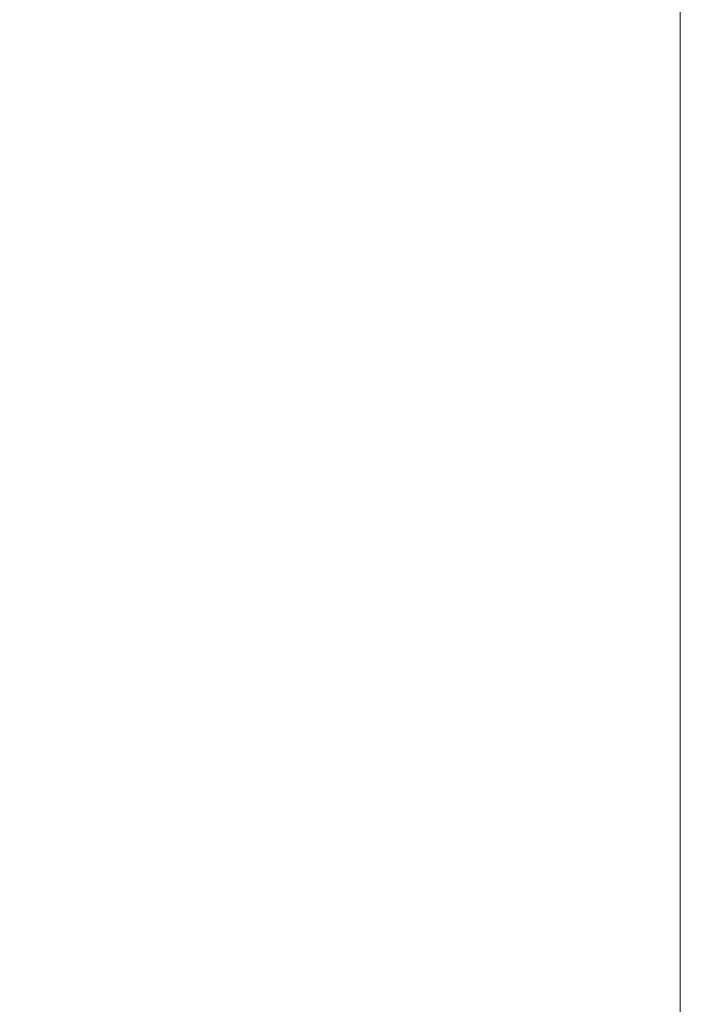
# Model space of a CAD drawing. Header units: inches. Extents: x 1 to 109, y 1 to 85.
# Tile 169 of 256: x 87.3189 to 87.3668, y 16.4085 to 16.4775. Entities that reach past the tile are written whole.
import ezdxf

# ---------------------------------------------------------------- set-up
doc = ezdxf.new("R2010")
doc.units = ezdxf.units.IN
doc.header["$MEASUREMENT"] = 0

msp = doc.modelspace()

# ---------------------------------------------------------------- linework, layer by layer
at = {"color": 7, "linetype": 'Continuous', "lineweight": 15, "ltscale": 5}
msp.add_line((87.36522122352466, 14.83160503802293), (87.36522122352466, 17.83160503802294), dxfattribs=at)
at = {"color": 7, "linetype": 'Continuous', "lineweight": 15, "ltscale": 25}
for radius, start, end in [(0.9895833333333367, 183.1377582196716, 356.86224178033), (0.9895833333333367, 183.1377582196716, 356.86224178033), (0.9837500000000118, 183.1563829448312, 356.8436170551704), (0.9837500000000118, 183.1563829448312, 356.8436170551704)]:
    msp.add_arc((87.15355915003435, 16.66477170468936), radius, start, end, dxfattribs=at)

doc.saveas('drawing.dxf')
